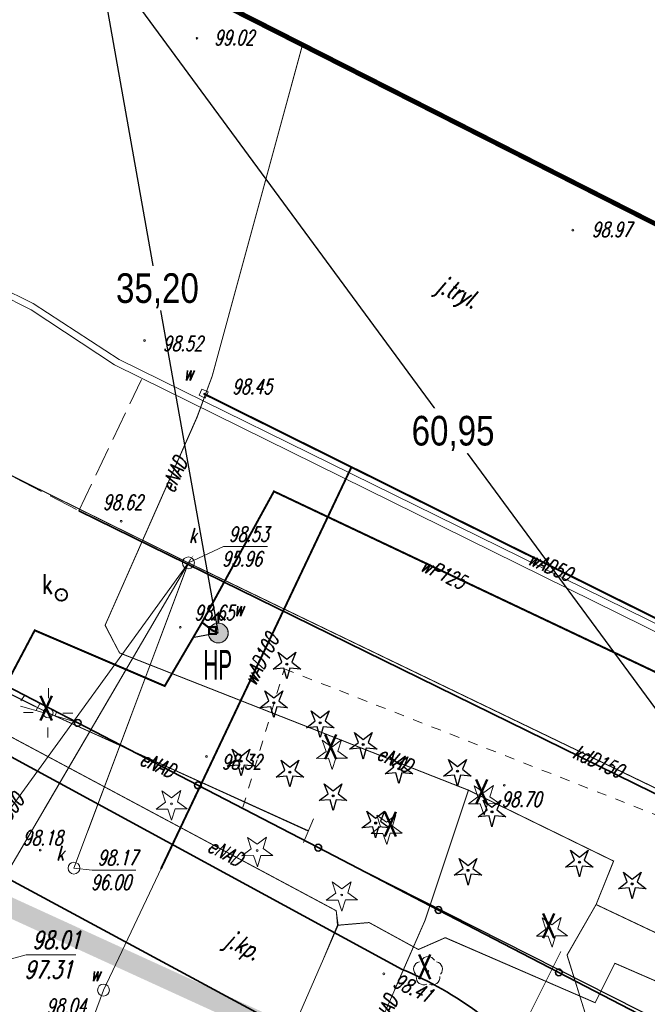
# Model space of a CAD drawing. Header units: metres. Extents: x 7501691 to 7504871, y 5814048 to 5814963.
# Tile 42 of 89: x 7503206 to 7503238, y 5814442 to 5814491. Entities that reach past the tile are written whole.
import ezdxf
from ezdxf import colors
from ezdxf.entities.mleader import LeaderData, LeaderLine
from ezdxf.enums import TextEntityAlignment as Align
from ezdxf.math import Vec2, Vec3

# ---------------------------------------------------------------- set-up
doc = ezdxf.new("R2010")
doc.units = ezdxf.units.M
doc.header["$MEASUREMENT"] = 0
for name, pattern in [('1', [0]), ('11', [3, 2.5, -0.5]), ('BUD', [0]), ('GUZ', [1, 0.5, -0.5]), ('KOJ', [0]), ('KOU', [2, 1.5, -0.5]), ('PRZER1-1', [1, 0.5, -0.5]), ('UBK', [0]), ('UEB', [0]), ('UOK', [0]), ('UPE', [0]), ('UPK', [0]), ('UPT', [0]), ('UPW', [0]), ('WSD', [1.75, 1.25, -0.5]), ('WSQ', [1.75, 1.25, -0.5])]:
    doc.linetypes.add(name, pattern=pattern)
doc.layers.get('0').update_dxf_attribs({"linetype": 'CONTINUOUS'})
doc.layers.get('Defpoints').update_dxf_attribs({"linetype": 'CONTINUOUS'})
for name, color, linetype in [('0_TXT', 7, 'CONTINUOUS'), ('0_XREF_MAPA', 7, 'CONTINUOUS'), ('3MS_view 1', 7, 'CONTINUOUS'), ('pomiar_18_12_2024', 7, 'CONTINUOUS')]:
    doc.layers.add(name, color=color, linetype=linetype)
for name, color, linetype, lineweight in [('1_ view 1', 7, 'CONTINUOUS', 15), ('EBUPP_L_1', 7, 'BUD', 35), ('EUZPU_L_0', 7, 'GUZ', 18), ('MG_KANALIZACJA', 251, 'CONTINUOUS', 13), ('MG_WODA', 251, 'CONTINUOUS', 13), ('SDROK_T_0', 7, 'CONTINUOUS', 18), ('SDRPK_L_0', 7, 'KOJ', 35), ('SDRPK_L_1', 7, '11', 15), ('SDRPK_L_3', 7, 'KOJ', 35), ('SZOPO_L_0', 7, 'CONTINUOUS', 35), ('SZZPZ_T_0', 3, 'CONTINUOUS', 18), ('UEEOO_T_0', 1, 'CONTINUOUS', 15), ('UEEPA_T_3', 1, 'CONTINUOUS', 18), ('UEEPON_L_1', 1, 'UEB', 15), ('UKKOA_T_0', 3, 'CONTINUOUS', 15), ('UKKOC_T_0', 3, 'CONTINUOUS', 15), ('UKKOC_T_3', 14, 'CONTINUOUS', 18), ('UKKOO_T_0', 3, 'CONTINUOUS', 15), ('UKKPA_T_1', 7, 'CONTINUOUS', 18), ('UKKPB_L_3', 14, 'UBK', 18), ('UKKPOD_L_1', 3, 'UPK', 18), ('UTTPO_L_1', 30, 'UPT', 15), ('UWWOA_T_0', 150, 'CONTINUOUS', 15), ('UWWOO_T_0', 150, 'CONTINUOUS', 15), ('UWWPA_T_0', 150, 'CONTINUOUS', 18), ('UWWPA_T_1', 7, 'CONTINUOUS', 18), ('UWWPO_L_0', 150, 'UPW', 15), ('UWWPO_L_1', 150, 'UPW', 15), ('WUKOS_T_1', 7, 'CONTINUOUS', 15), ('WUKPS_L_6', 7, 'WSQ', 18), ('WWRPH_T_1', 7, 'CONTINUOUS', 18)]:
    doc.layers.add(name, color=color, linetype=linetype, lineweight=lineweight)
doc.styles.add('ARIAL', font='arial.ttf', dxfattribs={"width": 0.8})
doc.styles.add('MtXpl_Arial CE', font='arial.ttf')
doc.styles.get("Standard").update_dxf_attribs({"font": 'Simplex.SHX', "width": 0.75})
doc.styles.add('STYL_ARIAL', font='simplex', dxfattribs={"width": 0.75, "oblique": 0.1})
doc.linetypes.add('FENCELINE1', pattern='A,6.35,-2.54,[133,ltypeshp.shx,S=2.54,R=0,X=-2.54,Y=0],-2.54,25.4', length=36.83)
doc.dimstyles.get("Standard").update_dxf_attribs({"dimtxt": 1, "dimasz": 1, "dimexe": 1, "dimexo": 1, "dimgap": 1, "dimtad": 1, "dimtxsty": 'Standard', "dimcen": 2.5, "dimadec": 0, "dimazin": 0, "dimtfac": 1, "dimtmove": 0, "dimatfit": 3, "dimfxl": 1, "dimarcsym": 0})
picture_1 = doc.add_image_def('image1.jpg', size_in_pixel=(4786, 2752))

# ---------------------------------------------------------------- blocks, each defined once
blk = doc.blocks.new('DIN')
at = {"color": 8, "linetype": 'Continuous'}
for p, q in [((-0.3012, 0.09375), (-0.4937, 0.6621)), ((-0.4937, 0.6621), (-0.0039, 0.31545)), ((-0.0039, 0.31545), (0.4771, 0.67415)), ((0.4771, 0.67415), (0.2988, 0.1012)), ((-0.78225, -0.26495), (-0.3012, 0.09375)), ((0.2988, 0.1012), (0.7886, -0.24545)), ((-0.18225, -0.2575), (-0.78225, -0.26495)), ((0.01025, -0.82585), (-0.18225, -0.2575)), ((0.1886, -0.2529), (0.01025, -0.82585)), ((0.7886, -0.24545), (0.1886, -0.2529))]:
    blk.add_line(p, q, dxfattribs=at)
blk = doc.blocks.new('DLI')
at = {"color": 8, "linetype": 'Continuous', "lineweight": 5}
blk.add_circle((0, 0), 0.045, dxfattribs=at)
for centre, start, end in [((0, 0.375), 30.1401, 149.8599), ((-0.357, 0.116), 102.1445, 221.86), ((0.357, 0.116), 318.14, 77.8555), ((-0.22, -0.303), 174.1482, 293.8542), ((0.22, -0.303), 246.1458, 5.8518)]:
    blk.add_arc(centre, 0.375, start, end, dxfattribs=at)
blk = doc.blocks.new('DIG')
at = {"color": 8, "linetype": 'Continuous', "lineweight": 5}
for p, q in [((-0.3012, 0.09375), (-0.4937, 0.6621)), ((-0.4937, 0.6621), (-0.0039, 0.31545)), ((-0.0039, 0.31545), (0.4771, 0.67415)), ((0.4771, 0.67415), (0.2988, 0.1012)), ((-0.78225, -0.26495), (-0.3012, 0.09375)), ((0.2988, 0.1012), (0.7886, -0.24545)), ((-0.18225, -0.2575), (-0.78225, -0.26495)), ((0.01025, -0.82585), (-0.18225, -0.2575)), ((0.1886, -0.2529), (0.01025, -0.82585)), ((0.7886, -0.24545), (0.1886, -0.2529))]:
    blk.add_line(p, q, dxfattribs=at)
blk.add_circle((0, 0), 0.045, dxfattribs=at)
blk = doc.blocks.new('SLS')
at = {"linetype": 'Continuous'}
blk.add_circle((0, 0), 0.25, dxfattribs=at)
blk = doc.blocks.new('LAT')
at = {"linetype": 'Continuous'}
for p, q in [((0, 0.75), (0, 1.25)), ((-1.25, 0), (-0.75, 0)), ((0.75, 0), (1.25, 0)), ((0, -0.75), (0, -1.25))]:
    blk.add_line(p, q, dxfattribs=at)
blk = doc.blocks.new('WLZ')
at = {"linetype": 'Continuous'}
blk.add_circle((0, 0), 0.3, dxfattribs=at)
blk = doc.blocks.new('ZAS')
at = {"linetype": 'Continuous'}
for p, q in [((0.175, 0.175), (-0.175, 0.175)), ((-0.175, 0.175), (-0.175, -0.175)), ((0.175, -0.175), (0.175, 0.175)), ((-0.175, -0.175), (0.175, -0.175))]:
    blk.add_line(p, q, dxfattribs=at)
blk = doc.blocks.new('HYP')
at = {"linetype": 'Continuous'}
for p, q in [((0, 1), (-0.35355, 0.64645)), ((0, 1), (0.35355, 0.64645)), ((0, 0.5), (0, 1))]:
    blk.add_line(p, q, dxfattribs=at)
blk.add_circle((0, 0), 0.5, dxfattribs=at)
blk = doc.blocks.new('WSP')
at = {"linetype": 'Continuous'}
blk.add_circle((0, 0), 0.045, dxfattribs=at)
blk = doc.blocks.new('fdsfdsgdgfd')
at = {"layer": 'EBUPP_L_1', "color": 8, "linetype": 'BUD'}
blk.add_line((-62.842, 91.773), (15.114, 52.204), dxfattribs=at)
at = {"layer": 'EUZPU_L_0', "color": 8, "linetype": 'GUZ'}
for p, q in [((-29.106, 34.619), (-27.005, 41.617)), ((-27.005, 41.617), (-2.593, 32.027))]:
    blk.add_line(p, q, dxfattribs=at)
at = {"layer": 'SDRPK_L_0', "color": 8, "linetype": 'KOJ'}
for p, q in [((-40.829, 37.173), (-21.041, 26.406)), ((-44.633, 32.971), (-27.791, 23.889))]:
    blk.add_line(p, q, dxfattribs=at)
blk.add_arc((-28.201, 9.364), 18.485, 39.3305, 67.2105, dxfattribs=at)
at = {"layer": 'SDRPK_L_1', "color": 8, "linetype": 'KOU'}
for p, q in [((-74.345, 68.834), (-37.415, 49.619)), ((-37.415, 49.619), (-34.236, 56.27))]:
    blk.add_line(p, q, dxfattribs=at)
at = {"layer": 'SDRPK_L_3', "color": 8, "linetype": 'KOJ'}
blk.add_line((-37.415, 49.619), (-2.25, 32.35), dxfattribs=at)
at = {"layer": 'SZOPO_L_0', "color": 8}
for p, q in [((-43.552, 42.038), (-37.465, 38.881)), ((-37.465, 38.881), (-31.378, 35.725)), ((-31.378, 35.725), (-25.291, 32.569)), ((-25.291, 32.569), (-19.204, 29.413)), ((-19.204, 29.413), (-13.117, 26.256)), ((-13.117, 26.256), (-7.03, 23.1))]:
    blk.add_line(p, q, dxfattribs=at)
for centre in [(-37.465, 38.881), (-31.378, 35.725), (-25.291, 32.569), (-19.204, 29.413), (-13.117, 26.256)]:
    blk.add_circle(centre, 0.17, dxfattribs=at)
at = {"layer": 'UEEPON_L_1', "color": 8, "linetype": 'UPE'}
for p, q in [((-26.109, 73.128), (-30.661, 56.426)), ((-30.661, 56.426), (-31.426, 54.364)), ((-31.426, 54.364), (-36.08, 43.822)), ((-36.08, 43.822), (-35.348, 42.426)), ((-35.348, 42.426), (-17.689, 35.479)), ((-41.603, 40.722), (-38.963, 39.393)), ((-43.44, 39.567), (-24.379, 29.376)), ((-38.963, 39.393), (-25.795, 33.41)), ((-17.689, 35.479), (-19.883, 28.894)), ((-17.689, 35.479), (-10.34, 31.889)), ((-26.042, 32.826), (-25.536, 34.021)), ((-10.34, 31.889), (-11.229, 29.69)), ((-11.229, 29.69), (-12.7, 27.133)), ((8.495, 20.364), (-11.229, 29.69)), ((-24.379, 29.376), (-24.279, 28.644)), ((-24.279, 28.644), (-26.629, 23.277)), ((-19.883, 28.894), (-24.803, 17.687)), ((-24.279, 28.644), (-22.716, 28.778)), ((-22.716, 28.778), (-20.222, 27.415)), ((-20.222, 27.415), (-18.859, 28.013)), ((-18.859, 28.013), (-11.276, 24.723)), ((-12.7, 27.133), (-9.107, 15.628)), ((-11.276, 24.723), (-10.279, 26.718)), ((-10.279, 26.718), (-4.16, 24.059))]:
    blk.add_line(p, q, dxfattribs=at)
at = {"layer": 'UKKOC_T_0', "color": 8, "linetype": 'Continuous', "lineweight": 0}
for p, q in [((-31.862, 46.985), (-30.093, 47.814)), ((-30.093, 47.814), (-27.867, 47.814)), ((-37.655, 31.533), (-36.726, 31.437)), ((-36.726, 31.437), (-34.527, 31.437))]:
    blk.add_line(p, q, dxfattribs=at)
at = {"layer": 'UKKOC_T_3', "color": 8, "linetype": 'Continuous', "lineweight": 0}
for p, q in [((-43.032, 26.342), (-40.071, 27.148)), ((-40.071, 27.148), (-37.563, 27.148))]:
    blk.add_line(p, q, dxfattribs=at)
at = {"layer": 'UKKPB_L_3', "color": 8, "linetype": 'UOK'}
for p, q in [((-39.716, 60.109), (-66.532, 73.39)), ((-50.524, 65.142), (-39.822, 59.793)), ((-35.375, 57.276), (-39.716, 60.109)), ((-39.822, 59.793), (-35.602, 57.005)), ((7.666, 35.64), (-35.602, 57.005)), ((-35.375, 57.276), (7.542, 36.163))]:
    blk.add_line(p, q, dxfattribs=at)
at = {"layer": 'UKKPOD_L_1', "color": 8, "linetype": 'UPK'}
for p, q in [((-31.862, 46.985), (-65.655, 63.641)), ((-31.862, 46.985), (-45.607, 28.015)), ((-43.851, 26.507), (-31.862, 46.985)), ((-31.862, 46.985), (-37.655, 31.533)), ((8.802, 27.37), (-31.862, 46.985))]:
    blk.add_line(p, q, dxfattribs=at)
at = {"layer": 'UTTPO_L_1', "color": 8, "linetype": 'UPT'}
blk.add_line((-13.005, 27.31), (-18.018, 17.359), dxfattribs=at)
at = {"layer": 'UWWPO_L_0', "color": 8, "linetype": '1'}
for p, q in [((-31.171, 43.97), (-27.533, 50.6)), ((-27.533, 50.6), (-2.643, 38.815)), ((-31.171, 43.97), (-33.061, 40.75)), ((-31.171, 43.97), (-30.641, 43.56)), ((-39.64, 43.569), (-46.118, 31.309)), ((-33.061, 40.75), (-39.64, 43.569)), ((-30.641, 43.56), (-30.351, 43.431))]:
    blk.add_line(p, q, dxfattribs=at)
at = {"layer": 'UWWPO_L_1', "color": 8, "linetype": 'UPW'}
for p, q in [((0.226, 39.987), (-31.092, 55.549)), ((-23.612, 51.832), (-36.16, 25.36)), ((-36.16, 25.36), (-39.008, 17.759))]:
    blk.add_line(p, q, dxfattribs=at)
at = {"layer": 'WUKPS_L_6', "color": 8, "linetype": 'WSD'}
blk.add_line((-37.476, 38.912), (-45.462, 41.187), dxfattribs=at)
at = {"layer": 'WUKPS_L_6', "color": 8, "linetype": '1'}
for p, q in [((-40.165, 40.273), (-40.347, 40)), ((-39.373, 39.884), (-39.568, 39.52)), ((-38.529, 39.455), (-38.607, 39.26))]:
    blk.add_line(p, q, dxfattribs=at)
at = {"layer": 'SZZPZ_T_0', "color": 8, "rotation": 0.009142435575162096}
for name, p in [('DIN', (-24.592, 37.348)), ('DIG', (-32.72, 34.781)), ('DIN', (-16.906, 35.044)), ('DIN', (-21.834, 33.551)), ('DIG', (-28.38, 32.422)), ('DIG', (-24.1, 30.173)), ('DIN', (-13.47, 28.354)), ('DLI', (-19.735, 26.305))]:
    blk.add_blockref(name, p, dxfattribs=at)
at = {"layer": 'UEEPA_T_3', "color": 8}
for name, rotation in [('LAT', 359.0363797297), ('SLS', 0.009142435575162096)]:
    blk.add_blockref(name, (-38.963, 39.393), dxfattribs=dict(at, rotation=rotation))
at = {"layer": 'UKKPA_T_1', "color": 8, "rotation": 0.009142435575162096}
for p in [(-31.862, 46.985), (-37.655, 31.533)]:
    blk.add_blockref('WLZ', p, dxfattribs=at)
at = {"layer": 'UWWPA_T_0', "color": 8, "rotation": 0.009142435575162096}
for name, p in [('HYP', (-30.351, 43.431)), ('ZAS', (-30.641, 43.56))]:
    blk.add_blockref(name, p, dxfattribs=at)
at = {"layer": 'UWWPA_T_1', "color": 8}
for name, p, rotation in [('ZAS', (-31.092, 55.549), 334.9922629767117), ('WLZ', (-36.16, 25.36), 0.009142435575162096)]:
    blk.add_blockref(name, p, dxfattribs=dict(at, rotation=rotation))
at = {"layer": 'WWRPH_T_1', "color": 8, "rotation": 0.009142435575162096}
for p in [(-31.429, 73.534), (-12.403, 63.827), (-34.08, 58.234), (-35.264, 49.089), (-32.271, 43.726), (-30.951, 37.189), (-15.878, 35.724), (-39.362, 32.446), (-21.973, 26.182)]:
    blk.add_blockref('WSP', p, dxfattribs=at)
at = {"layer": 'SDROK_T_0', "color": 8, "oblique": 15, "width": 0.7}
for s, rotation, p in [('j.tryl.', 334.4717, (-18.282, 60.582)), ('j.kp.', 333.12, (-29.146, 27.526))]:
    blk.add_text(s, height=0.9, rotation=rotation, dxfattribs=at).set_placement(p, align=Align.MIDDLE)
at = {"layer": 'UEEOO_T_0', "color": 8, "lineweight": 9, "oblique": 15, "width": 0.7}
for rotation, p in [(66.0468, (-32.589, 51.438)), (336.4344, (-33.422, 36.775)), (334.756, (-21.414, 37.041)), (332.3097, (-29.999, 32.335)), (66.9838, (-21.911, 24.205))]:
    blk.add_text('eNAD', height=0.75, rotation=rotation, dxfattribs=at).set_placement(p, align=Align.MIDDLE)
at = {"layer": 'UKKOA_T_0', "color": 8, "lineweight": 9, "oblique": 15, "width": 0.7}
for p in [(-31.826, 47.991), (-38.537, 31.911)]:
    blk.add_text('k', height=0.75, rotation=0.0091, dxfattribs=at).set_placement(p)
at = {"layer": 'UKKOC_T_0', "color": 8, "lineweight": 9, "oblique": 15, "width": 0.7}
for s, p in [('98.53', (-29.825, 48.814)), ('95.96', (-30.16, 47.564)), ('98.17', (-36.458, 32.437)), ('96.00', (-36.793, 31.187))]:
    blk.add_text(s, height=0.75, rotation=0.0091, dxfattribs=at).set_placement(p, align=Align.TOP_LEFT)
at = {"layer": 'UKKOC_T_3', "color": 8, "lineweight": 9, "oblique": 15, "width": 0.7}
for s, p in [('98.01', (-39.749, 28.348)), ('97.31', (-40.151, 26.848))]:
    blk.add_text(s, height=0.9, rotation=0.0091, dxfattribs=at).set_placement(p, align=Align.TOP_LEFT)
at = {"layer": 'UKKOO_T_0', "color": 8, "lineweight": 9, "oblique": 15, "width": 0.7}
for s, rotation, p in [('kdD150', 335.8159, (-11.119, 36.943)), ('kdD300', 54.9355, (-41.189, 34.099))]:
    blk.add_text(s, height=0.75, rotation=rotation, dxfattribs=at).set_placement(p, align=Align.MIDDLE)
at = {"layer": 'UWWOA_T_0', "color": 8, "lineweight": 9, "oblique": 15, "width": 0.7}
for p in [(-32.109, 56.22), (-29.561, 44.288), (-36.815, 25.806)]:
    blk.add_text('w', height=0.75, rotation=0.0091, dxfattribs=at).set_placement(p)
at = {"layer": 'UWWOO_T_0', "color": 8, "lineweight": 9, "oblique": 15, "width": 0.7}
for s, rotation, p in [('wAD50', 336.5501, (-13.548, 46.819)), ('wAD100', 63.4443, (-28.198, 42.095))]:
    blk.add_text(s, height=0.75, rotation=rotation, dxfattribs=at).set_placement(p, align=Align.MIDDLE)
blk.add_text('wP125', height=0.75, rotation=334.663, dxfattribs=at).set_placement((-20.166, 46.614))
at = {"layer": 'WUKOS_T_1', "color": 8, "lineweight": 9, "oblique": 15, "width": 0.7}
for s, rotation, p in [('99.02', 0.0091, (-29.547, 73.568)), ('98.97', 0.0091, (-10.44, 63.856)), ('98.52', 0.0091, (-32.152, 58.085)), ('98.45', 0.0091, (-28.64, 55.904)), ('98.62', 0.0091, (-35.183, 50.051)), ('98.65', 0.0091, (-30.553, 44.465)), ('98.32', 0.0091, (-29.169, 36.91)), ('98.70', 0.0091, (-15.011, 35.018)), ('98.18', 0.0091, (-39.238, 33.064)), ('98.04', 0.606, (-38.039, 24.551))]:
    blk.add_text(s, height=0.75, rotation=rotation, dxfattribs=at).set_placement(p, align=Align.MIDDLE)
blk.add_text('98.41', height=0.75, rotation=334.5076, dxfattribs=at).set_placement((-21.568, 25.56))
blk = doc.blocks.new('DSADSAFDSF')
at = {"layer": '3MS_view 1', "color": 4, "lineweight": 18}
blk.add_lwpolyline([(18.621, -28.522), (70.11, -54.656), (77.559, -40.332), (26.332, -13.693), (18.621, -28.522)], dxfattribs=at)
at = {"layer": '3MS_view 1', "color": 142, "true_color": 0x0091c2, "const_width": 0.2}
blk.add_lwpolyline([(18.757, -28.478), (70.067, -54.522), (77.424, -40.374), (26.375, -13.828)], close=True, dxfattribs=at)
blk = doc.blocks.new('HPzew')
at = {"layer": 'MG_KANALIZACJA', "linetype": 'Continuous', "lineweight": 25, "true_color": 0xcd0000}
h = blk.add_hatch(color=12, dxfattribs=at)
h.dxf.hatch_style = 1
edge = h.paths.add_edge_path()
edge.add_arc((0, 0), 0.5, 0, 360)
at = {"layer": 'MG_KANALIZACJA', "color": 12, "linetype": 'Continuous', "lineweight": 25, "true_color": 0xcd0000, "const_width": 0.1}
blk.add_lwpolyline([(-0.332, 0.671), (-0.009, 1), (0.348, 0.649), (-0.009, 1), (-0.359, 0.643), (-0.009, 1), (0, 0.5)], dxfattribs=at)
blk = doc.blocks.new('gfhgfhgjhgj')
at = {"layer": '1_ view 1', "color": 160, "linetype": 'Continuous', "true_color": 0x003cf0}
blk.add_lwpolyline([(-39.553, -11.31), (-39.199, -10.956), (-38.846, -11.31), (-39.199, -10.956), (-39.553, -11.31), (-39.199, -10.956), (-39.199, -11.456)], dxfattribs=at)
blk.add_circle((-39.195, -11.956), 0.5, dxfattribs=at)
at = {"layer": 'MG_KANALIZACJA', "color": 160, "linetype": 'Continuous', "lineweight": 25, "true_color": 0x003cf0, "const_width": 0.1}
for points in [[(-42.106, -23.904), (-32.459, -3.555), (-39.94, 0.162), (-8.621, -15.399), (-8.113, -14.308), (-1.453, 0.735)], [(0, 0), (-2.034, -3.081), (-4.064, -2.001), (-4.674, -2.212), (-11.491, -16.571), (-36.381, -4.786), (-40.019, -11.416), (-41.908, -14.636), (-48.488, -11.818), (-52.105, -18.662)], [(-1.14, -1.286), (-1.14, -1.636), (-0.79, -1.636), (-0.79, -1.286), (-1.14, -1.286)], [(-40.019, -11.416), (-39.489, -11.826), (-39.199, -11.956)], [(-39.664, -11.651), (-39.664, -12.001), (-39.314, -12.001), (-39.314, -11.651), (-39.664, -11.651)], [(-11.491, -16.571), (-11.021, -16.771), (-7.121, -18.71), (-10.34, -25.78), (-15.634, -37.674)], [(-11.196, -16.596), (-11.196, -16.946), (-10.846, -16.946), (-10.846, -16.596), (-11.196, -16.596)], [(-10.34, -25.78), (-9.86, -26.23), (-9.27, -26.39)], [(-10.035, -26.055), (-10.035, -26.405), (-9.685, -26.405), (-9.685, -26.055), (-10.035, -26.055)]]:
    blk.add_lwpolyline(points, dxfattribs=at)
at = {"layer": 'MG_KANALIZACJA', "color": 160, "linetype": 'Continuous', "lineweight": 25, "true_color": 0x003cf0}
blk.add_circle((-9.27, -26.39), 0.5, dxfattribs=at)
at = {"layer": 'MG_WODA', "color": 160, "linetype": 'Continuous', "lineweight": 25, "true_color": 0x003cf0}
blk.add_line((-0.965, -1.461), (0, 0), dxfattribs=at)
at = {"layer": 'UWWPO_L_0', "color": 160, "linetype": '1', "true_color": 0x003cf0}
for p, q in [((-4.064, -2.001), (-2.034, -3.081)), ((-40.019, -11.416), (-39.489, -11.826)), ((-39.489, -11.826), (-39.199, -11.956)), ((-11.491, -16.571), (-11.021, -16.771)), ((-9.86, -26.23), (-10.34, -25.78)), ((-9.27, -26.39), (-9.86, -26.23))]:
    blk.add_line(p, q, dxfattribs=at)
at = {"layer": '1_ view 1', "color": 160, "linetype": 'Continuous', "true_color": 0x003cf0}
for p in [(-39.195, -11.956), (-9.27, -26.39)]:
    blk.add_blockref('HPzew', p, dxfattribs=at)
at = {"layer": 'MG_KANALIZACJA', "color": 160, "linetype": 'Continuous', "lineweight": 25, "true_color": 0x003cf0, "rotation": 337.3285940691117}
blk.add_blockref('ZAS', (-8.113, -14.308), dxfattribs=at)
at = {"layer": 'UWWPA_T_0', "color": 160, "true_color": 0x003cf0, "rotation": 0.009142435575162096}
for p in [(-0.965, -1.461), (-39.489, -11.826), (-11.021, -16.771), (-9.86, -26.23)]:
    blk.add_blockref('ZAS', p, dxfattribs=at)
blk = doc.blocks.new('OTZG')
at = {"color": 0}
for p, q in [((-0.25, 0.1), (-0.45, 0.6)), ((-0.45, 0.6), (0, 0.25)), ((0, 0.25), (0.45, 0.6)), ((0.45, 0.6), (0.25, 0.1)), ((-0.7, -0.25), (-0.25, 0.1)), ((0.25, 0.1), (0.7, -0.25)), ((-0.15, -0.2), (-0.7, -0.25)), ((0, -0.75), (-0.15, -0.2)), ((0.15, -0.2), (0, -0.75)), ((0.7, -0.25), (0.15, -0.2))]:
    blk.add_line(p, q, dxfattribs=at)
blk.add_circle((0, 0), 0.05, dxfattribs=at)
blk = doc.blocks.new('fdghgf')
at = {"layer": 'pomiar_18_12_2024', "color": 212, "true_color": 0xb300b3, "const_width": 0.09}
blk.add_lwpolyline([(13.003, -64.019), (12.943, -63.876), (12.962, -63.721), (13.056, -63.598), (13.199, -63.538), (13.354, -63.557), (13.477, -63.651), (13.537, -63.794), (13.518, -63.948), (13.424, -64.072), (13.281, -64.132), (13.127, -64.113), (13.003, -64.019)], dxfattribs=at)
at = {"layer": 'pomiar_18_12_2024', "color": 212, "true_color": 0xb300b3}
for p in [(13.24, -63.835), (24.655, -67.342), (23.991, -69.298), (26.341, -70.306), (28.521, -71.401), (22.335, -72.247), (30.323, -72.637), (24.808, -72.803), (33.287, -72.764), (26.991, -74), (35.035, -74.821), (29.147, -75.382), (39.457, -77.362), (33.821, -77.777), (42.133, -78.467)]:
    blk.add_point(p, dxfattribs=at)
for p in [(24.655, -67.342), (23.991, -69.298), (26.341, -70.306), (28.521, -71.401), (22.335, -72.247), (24.808, -72.803), (30.323, -72.637), (33.287, -72.764), (26.991, -74), (35.035, -74.821), (29.147, -75.382), (33.821, -77.777), (39.457, -77.362), (42.133, -78.467)]:
    blk.add_blockref('OTZG', p, dxfattribs=at)
at = {"layer": 'pomiar_18_12_2024', "color": 212, "true_color": 0xb300b3, "style": 'STYL_ARIAL', "width": 0.75}
for s, height, p in [('k', 1, (12.25, -64.089)), ('X', 1.25, (12.066, -70.574)), ('X', 1.25, (26.466, -72.52)), ('X', 1.25, (34.115, -74.798)), ('X', 1.25, (29.483, -76.439)), ('X', 1.25, (37.507, -81.582)), ('X', 1.25, (31.222, -83.663))]:
    blk.add_text(s, height=height, dxfattribs=at).set_placement(p, align=Align.BOTTOM_LEFT)
blk = doc.blocks.new('*D1702')
at = {"layer": '0_TXT', "color": 0, "linetype": 'Continuous', "lineweight": -2}
for p, q in [((7503209.787, 5814495.03), (7503208.618, 5814494.822)), ((7503209.88, 5814494.864), (7503212.754, 5814478.712)), ((7503215.981, 5814460.578), (7503213.107, 5814476.73)), ((7503215.951, 5814460.39), (7503214.782, 5814460.182))]:
    blk.add_line(p, q, dxfattribs=at)
at = {"layer": '0_TXT', "color": 0, "linetype": 'Continuous'}
for points in [[(7503209.91, 5814494.869), (7503209.851, 5814494.859), (7503209.849, 5814495.041)], [(7503215.952, 5814460.573), (7503216.011, 5814460.583), (7503216.013, 5814460.401)]]:
    blk.add_solid(points, dxfattribs=at)
at = {"layer": 'Defpoints', "color": 0, "linetype": 'Continuous'}
for p in [(7503209.849, 5814495.041), (7503209.849, 5814495.041), (7503216.013, 5814460.401)]:
    blk.add_point(p, dxfattribs=at)
at = {"layer": '0_TXT', "color": 0, "linetype": 'Continuous', "insert": (7503212.931, 5814477.721), "char_height": 1.5, "attachment_point": 5, "style": 'ARIAL', "bg_fill": 3, "box_fill_scale": 1.25, "bg_fill_color": 256, "bg_fill_true_color": 13158600, "bg_fill_transparency": 0}
blk.add_mtext('\\A1;{\\C12;\\c205;35,20}', dxfattribs=at)
blk = doc.blocks.new('*D1703')
at = {"layer": '0_TXT', "color": 0, "linetype": 'Continuous', "lineweight": -2}
for p, q in [((7503209.798, 5814495.004), (7503208.841, 5814494.3)), ((7503209.954, 5814494.896), (7503227.163, 5814471.495)), ((7503245.831, 5814446.111), (7503228.622, 5814469.512)), ((7503245.888, 5814445.93), (7503244.93, 5814445.226))]:
    blk.add_line(p, q, dxfattribs=at)
at = {"layer": '0_TXT', "color": 0, "linetype": 'Continuous'}
for points in [[(7503209.979, 5814494.914), (7503209.93, 5814494.878), (7503209.848, 5814495.041)], [(7503245.806, 5814446.093), (7503245.855, 5814446.129), (7503245.937, 5814445.966)]]:
    blk.add_solid(points, dxfattribs=at)
at = {"layer": 'Defpoints', "color": 0, "linetype": 'Continuous'}
for p in [(7503209.848, 5814495.041), (7503209.849, 5814495.041), (7503245.938, 5814445.967)]:
    blk.add_point(p, dxfattribs=at)
at = {"layer": '0_TXT', "color": 0, "linetype": 'Continuous', "insert": (7503227.893, 5814470.504), "char_height": 1.5, "attachment_point": 5, "style": 'ARIAL', "bg_fill": 3, "box_fill_scale": 1.25, "bg_fill_color": 256, "bg_fill_true_color": 13158600, "bg_fill_transparency": 0}
blk.add_mtext('\\A1;{\\C12;\\c205;60,95}', dxfattribs=at)

msp = doc.modelspace()

# ---------------------------------------------------------------- linework, layer by layer
at = {"color": 7, "linetype": 'PRZER1-1', "lineweight": 50, "ltscale": 2, "const_width": 1}
msp.add_lwpolyline([(7503162.27208, 5814562.22132), (7503118.80192, 5814486.17118), (7503250.6722, 5814425.83659), (7503279.99397, 5814444.09346), (7503321.78158, 5814422.53233), (7503337.75453, 5814461.85046), (7503162.27208, 5814562.22132)], dxfattribs=at)
at = {"color": 2, "linetype": 'FENCELINE1', "ltscale": 0.1}
msp.add_lwpolyline([(7503329.57038, 5814472.21345), (7503316.52496, 5814472.35983), (7503273.87, 5814493.72), (7503272.71, 5814491.46), (7503269.55, 5814484.86), (7503272.71, 5814491.46), (7503233.87252, 5814510.71898), (7503189.1, 5814532.9), (7503176.4, 5814508.11), (7503162.62, 5814479.9), (7503222.09568, 5814449.00646), (7503245.6, 5814437.12), (7503250.24, 5814446.33), (7503244.11, 5814449.32), (7503248.59, 5814458.52), (7503248.38451, 5814458.6203), (7503252.6, 5814467.3), (7503259, 5814464.12), (7503261.48455, 5814469.16843)], dxfattribs=at)
at = {"layer": '1_ view 1', "color": 24, "linetype": 'Continuous', "lineweight": 25, "true_color": 0x932525, "const_width": 0.05}
for points in [[(7503228.67073, 5814452.44889), (7503211.01223, 5814459.39596), (7503210.28044, 5814460.79247), (7503214.93415, 5814471.33444), (7503215.69864, 5814473.39626), (7503220.25116, 5814490.09762)], [(7503194.48176, 5814462.75203), (7503207.39671, 5814456.36256), (7503220.57109, 5814450.3934), (7503220.57109, 5814450.3934)], [(7503202.91965, 5814456.53652), (7503221.9812, 5814446.34588), (7503222.04385, 5814445.61115), (7503221.34786, 5814443.93958), (7503222.04385, 5814445.61115), (7503223.64395, 5814445.74759), (7503226.13815, 5814444.38461), (7503227.50143, 5814444.98338), (7503235.08366, 5814441.69254), (7503236.08093, 5814443.68788), (7503242.19992, 5814441.02861), (7503248.25189, 5814441.52838), (7503259.65849, 5814436.57549), (7503264.09238, 5814446.02393)], [(7503224.92965, 5814442.33929), (7503226.47709, 5814445.86443), (7503228.67073, 5814452.44889), (7503236.02023, 5814448.85873), (7503235.13125, 5814446.65965), (7503254.8547, 5814437.33417), (7503235.13125, 5814446.65965), (7503233.66004, 5814444.10316), (7503236.00935, 5814436.58094)]]:
    msp.add_lwpolyline(points, dxfattribs=at)
at = {"layer": 'MG_KANALIZACJA', "color": 49, "linetype": 'Continuous', "lineweight": 25, "true_color": 0x454527, "const_width": 0.05}
for points in [[(7503176.52986, 5814491.83933), (7503180.70548, 5814480.61141), (7503214.49785, 5814463.95454), (7503255.16169, 5814444.34048), (7503266.24933, 5814466.75447)], [(7503209.41955, 5814450.40794), (7503214.49785, 5814463.95454), (7503207.21021, 5814451.50665), (7503214.49785, 5814463.95454), (7503205.99676, 5814452.22207)]]:
    msp.add_lwpolyline(points, dxfattribs=at)

# ---------------------------------------------------------------- block references
at = {"linetype": 'Continuous'}
msp.add_blockref('fdsfdsgdgfd', (7503246.36, 5814416.97), dxfattribs=at)
at = {"layer": '1_ view 1', "linetype": 'Continuous'}
for name, p in [('DSADSAFDSF', (7503191.36383, 5814523.83033)), ('gfhgfhgjhgj', (7503255.2078, 5814472.35662))]:
    msp.add_blockref(name, p, dxfattribs=at)
at = {"layer": 'pomiar_18_12_2024', "linetype": 'Continuous'}
msp.add_blockref('fdghgf', (7503194.82806, 5814526.16801), dxfattribs=at)

# ---------------------------------------------------------------- texts
at = {"color": 12, "true_color": 0xcd0000, "style": 'MtXpl_Arial CE', "width": 0.5}
msp.add_text('HP', height=1.5, rotation=0.149185, dxfattribs=at).set_placement((7503215.25837, 5814458.04679))

# ---------------------------------------------------------------- pictures from other files: only their frames are drawn
at = {"layer": '0_XREF_MAPA', "linetype": 'Continuous'}
image = msp.add_image(picture_1, insert=(7503112.6478, 5814396.74874), size_in_units=(303.911, 174.752), rotation=0.1416106, dxfattribs=at)
image.dxf.flags = 7

# ---------------------------------------------------------------- leaders
at = {"layer": '0_TXT', "linetype": 'Continuous'}
ml = msp.add_multileader_mtext('Standard', dxfattribs=at)
ml.set_content('PROJ. ŚCIANA ODDZIELENIA POŻAROWEGO')
ml.set_leader_properties()
ml.build(insert=Vec2(0, 0))
ml.multileader.update_dxf_attribs({"text_right_attachment_type": 6, "dogleg_length": 1.79265, "arrow_head_size": 1})
ctx = ml.context
ctx.base_point, ctx.char_height, ctx.arrow_head_size, ctx.landing_gap_size, ctx.plane_origin = Vec3(7503217.73822, 5814494.37131), 1, 1, 0.09, Vec3(7503211.02378, 5814496.99631)
ctx.right_attachment = 6
notes = []
notes.append((ctx, [(0, (1, 1, 0), (7503215.94557, 5814494.37131), (1, 0), 1.79265, [(0, [(7503211.02378, 5814496.99631)], 0, [])])]))
ctx.mtext.insert, ctx.mtext.flow_direction = Vec3(7503217.82822, 5814495.14274), 5
for ctx, leaders in notes:
    for number, flags, end, landing, length, lines in leaders:
        leader = LeaderData()
        leader.index, (leader.has_last_leader_line, leader.has_dogleg_vector, leader.attachment_direction) = number, flags
        leader.last_leader_point, leader.dogleg_vector, leader.dogleg_length = Vec3(end), Vec3(landing), length
        for number, points, colour, breaks in lines:
            line = LeaderLine()
            line.index, line.vertices, line.color, line.breaks = number, Vec3.list(points), colors.encode_raw_color(colour), breaks
            leader.lines.append(line)
        ctx.leaders.append(leader)

# ---------------------------------------------------------------- next in the draw order: dimensions: what is measured, and where the dimension line sits
dim = msp.add_aligned_dim(p1=(7503216.01291, 5814460.40056), p2=(7503209.84854, 5814495.04133), distance=0, text='{\\C12;\\c205;35,20}', dimstyle='Standard', override={"dimtxt": 1.5, "dimasz": 0.18, "dimexe": 1.25, "dimexo": 0.0625, "dimgap": 0.09, "dimtad": 0, "dimtih": 1, "dimtoh": 1, "dimdec": 4, "dimzin": 0, "dimdsep": 46, "dimtxsty": 'ARIAL', "dimcen": 0.09, "dimtdec": 4, "dimtofl": 0, "dimtfill": 1, "dimtolj": 1, "dimtzin": 0}, dxfattribs=at)
dim.commit()
dim.dimension.update_dxf_attribs({"geometry": '*D1702', "text_midpoint": (7503212.93073, 5814477.72094)})

# ---------------------------------------------------------------- next in the draw order: dimensions: what is measured, and where the dimension line sits
dim = msp.add_aligned_dim(p1=(7503245.93801, 5814445.96675), p2=(7503209.84854, 5814495.04133), distance=0.00088, text='{\\C12;\\c205;60,95}', dimstyle='Standard', override={"dimtxt": 1.5, "dimasz": 0.18, "dimexe": 1.25, "dimexo": 0.0625, "dimgap": 0.09, "dimtad": 0, "dimtih": 1, "dimtoh": 1, "dimdec": 4, "dimzin": 0, "dimdsep": 46, "dimtxsty": 'ARIAL', "dimcen": 0.09, "dimtdec": 4, "dimtofl": 0, "dimtfill": 1, "dimtolj": 1, "dimtzin": 0}, dxfattribs=at)
dim.commit()
dim.dimension.update_dxf_attribs({"geometry": '*D1703', "text_midpoint": (7503227.89257, 5814470.50352)})

doc.saveas('drawing.dxf')
